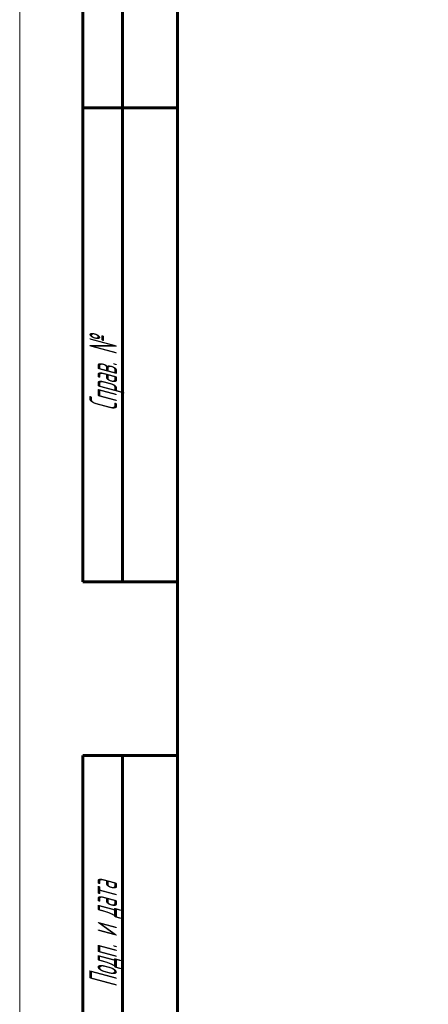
# Model space of a CAD drawing. Header units: millimetres. Extents: x 0 to 240, y 0 to 434.
# Tile 2 of 6: x 0 to 52, y 118 to 243. Entities that reach past the tile are written whole.
import ezdxf

# ---------------------------------------------------------------- set-up
doc = ezdxf.new("R2010")
doc.units = ezdxf.units.MM
doc.linetypes.add('K5LT_BASIC', pattern=[0])
doc.linetypes.add('K5LT_THIN', pattern=[0])
doc.layers.add('Системный слой', color=7, linetype='Continuous')
doc.layers.add('Системный слой (1)', color=251, linetype='Continuous', true_color=0x6c6c6c)
doc.styles.add('KDIMTEXTSTYLE', font='GOST_AU.SHX', dxfattribs={"width": 0.96, "oblique": 15, "height": 5})
doc.styles.add('KTEXTSTYLE', font='GOST_AU.SHX', dxfattribs={"width": 0.56, "height": 5})
doc.dimstyles.new('KDIMSTYLE (2.00)', dxfattribs={"dimtxt": 5, "dimasz": 1, "dimexe": 2, "dimexo": 0, "dimgap": 1, "dimtad": 1, "dimlfac": 0.5, "dimtxsty": 'KDIMTEXTSTYLE', "dimsah": 1, "dimcen": 0, "dimdle": 1, "dimadec": 0, "dimazin": 0, "dimtfac": 0.667, "dimtmove": 0, "dimatfit": 3, "dimfxl": 1, "dimtvp": 1, "dimtolj": 1, "dimtzin": 0, "dimarcsym": 0})

# ---------------------------------------------------------------- blocks, each defined once
blk = doc.blocks.new('KDIMARROW_01')
at = {"layer": 'Системный слой'}
blk.add_hatch(color=0, dxfattribs=at).paths.add_polyline_path([(0, 0), (-5, 0.66), (-4.5, 0), (-5, -0.66)])
at = {"layer": 'Системный слой', "color": 0, "linetype": 'K5LT_THIN', "lineweight": 18}
for p, q in [((-4.5, 0), (-5, 0.66)), ((-5, 0.66), (0, 0)), ((0, 0), (-5, -0.66)), ((-5, -0.66), (-4.5, 0))]:
    blk.add_line(p, q, dxfattribs=at)
at = {"layer": 'Системный слой (1)', "color": 0, "linetype": 'K5LT_THIN', "lineweight": 18}
blk.add_line((92.03, 180.81), (90.03, 180.81), dxfattribs=at)
blk = doc.blocks.new('D0')
at = {"layer": 'Defpoints', "color": 0}
for p in [(148.034958, 253.186611), (148.034958, 216.785655), (92.034958, 200.805655)]:
    blk.add_point(p, dxfattribs=at)
at = {"layer": 'Системный слой (1)', "color": 0, "lineweight": -2}
for p, q in [((92.034958, 200.805655), (92.034958, 255.186611)), ((148.034958, 216.785655), (148.034958, 255.186611)), ((93.034958, 253.186611), (147.034958, 253.186611))]:
    blk.add_line(p, q, dxfattribs=at)
blk.add_blockref('KDIMARROW_01', (148.034958, 253.186611), dxfattribs=at)
at = {"layer": 'Системный слой (1)', "color": 0, "lineweight": -2, "rotation": 180}
blk.add_blockref('KDIMARROW_01', (92.034958, 253.186611), dxfattribs=at)
at = {"layer": 'Системный слой (1)', "color": 7, "insert": (120.034958, 256.686611), "char_height": 5, "attachment_point": 5, "style": 'KDIMTEXTSTYLE'}
blk.add_mtext('\\A1;\\H5.0;\\W0.960;\\Q15;28{\\H3.335000;%%p2}', dxfattribs=at)
blk = doc.blocks.new('U0')
at = {"color": 7, "linetype": 'K5LT_THIN', "lineweight": 18, "true_color": 0xffffff}
blk.add_line((0, 0), (0, 297), dxfattribs=at)
at = {"color": 143, "linetype": 'K5LT_BASIC', "lineweight": 60, "true_color": 0x33acca}
for p, q in [((8, 172), (8, 292)), ((13, 172), (13, 292)), ((20, 5), (20, 292)), ((20, 232), (8, 232)), ((20, 172), (8, 172)), ((8, 5), (8, 150)), ((20, 150), (8, 150)), ((13, 5), (13, 150))]:
    blk.add_line(p, q, dxfattribs=at)
at = {"color": 7, "char_height": 3.5, "attachment_point": 1, "rotation": 90, "style": 'KTEXTSTYLE'}
for s, insert in [('\\H5.0;\\W1.000;\\Q15;\\Q15;\\W0.560;\\H3.50;Справ. №', (8.822406, 193.630554)), ('\\H5.0;\\W1.000;\\Q15;\\Q15;\\W0.560;\\H3.50;Подп. и дата', (8.822406, 120.657897))]:
    blk.add_mtext(s, dxfattribs=dict(at, insert=insert))

msp = doc.modelspace()

# ---------------------------------------------------------------- block references
msp.add_blockref('U0', (0, 0))

# ---------------------------------------------------------------- dimensions: what is measured, and where the dimension line sits
at = {"layer": 'Системный слой (1)', "color": 7}
dim = msp.add_linear_dim(base=(148.035, 253.187), p1=(92.035, 200.806), p2=(148.035, 216.786), dimstyle='KDIMSTYLE (2.00)', override={"dimexo": 0, "dimgap": 1, "dimpost": '\\H5.0;\\W0.960;\\Q15;<>', "dimblk1": 'KDIMARROW_01', "dimblk2": 'KDIMARROW_01', "dimse1": 0, "dimse2": 0, "dimclrt": 7, "dimtol": 1, "dimtp": 2, "dimtm": 2, "dimtdec": 0, "dimtmove": 0, "dimtolj": 1}, dxfattribs=at)
dim.commit()
dim.dimension.update_dxf_attribs({"geometry": 'D0', "text_midpoint": (120.035, 253.187), "dimtype": 160})

doc.saveas('drawing.dxf')
